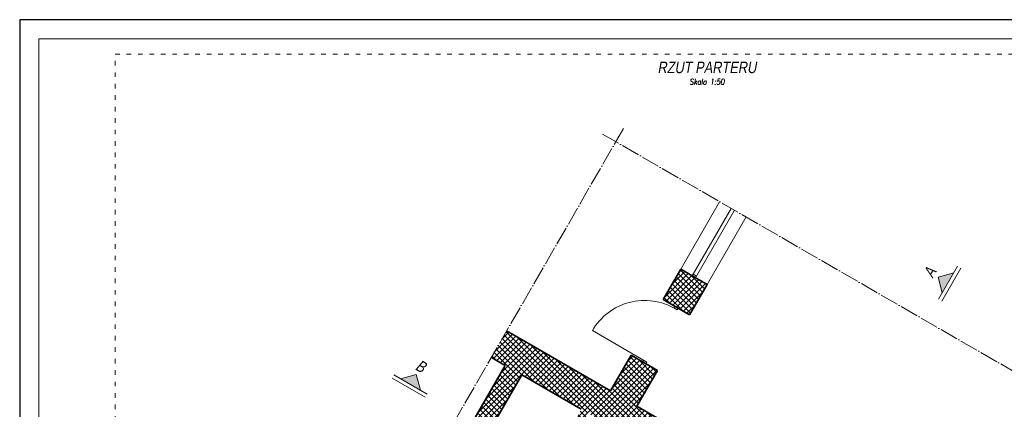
# Model space of a CAD drawing. Header units: millimetres. Extents: x 558 to 24471, y -5755 to 7551.
# Tile 35 of 36: x 22371 to 23661, y 7041 to 7551. Entities that reach past the tile are written whole.
import ezdxf
from ezdxf.enums import TextEntityAlignment as Align

# ---------------------------------------------------------------- set-up
doc = ezdxf.new("R2010")
doc.units = ezdxf.units.MM
doc.linetypes.add('ACAD_ISO03W100', pattern=[30, 12, -18])
doc.linetypes.add('ACAD_ISO04W100', pattern=[30, 24, -3, 0, -3])
for name, color, linetype, lineweight in [('K_Grube', 4, 'Continuous', 35), ('K_Kreskowanie', 8, 'Continuous', 5), ('K_Opis_zmienny', 2, 'Continuous', 13), ('K_Osie', 1, 'ACAD_ISO04W100', 5), ('K_Ramka', 7, 'Continuous', 18), ('K_Stolarka', 3, 'Continuous', 15), ('K_Widokowe', 6, 'Continuous', 13)]:
    doc.layers.add(name, color=color, linetype=linetype, lineweight=lineweight)
doc.styles.add('Tytuł 50', font='arial.ttf', dxfattribs={"width": 0.8, "oblique": 10, "height": 15})
doc.styles.add('Zwykły 50', font='romans.shx', dxfattribs={"width": 0.8, "oblique": 10, "height": 7.5})
pattern_1 = [(45, (2962.861, -2454.189), (-3.5921024, 3.5921024), []), (135, (2962.861, -2454.189), (-3.5921024, -3.5921024), [])]

msp = doc.modelspace()

# ---------------------------------------------------------------- hatches: boundary and pattern name
at = {"layer": 'K_Kreskowanie', "ltscale": 5}
h = msp.add_hatch(dxfattribs=at)
h.set_pattern_fill('ANSI37', color=256, scale=1.6)
h.set_pattern_definition(pattern_1)
h.paths.add_polyline_path([(23236.838, 7224.307), (23213.838, 7184.469), (23248.479, 7164.469), (23271.479, 7204.307), (23236.838, 7224.307)], is_closed=False)
h = msp.add_hatch(dxfattribs=at)
h.set_pattern_fill('ANSI37', color=256, scale=1.6)
h.set_pattern_definition(pattern_1)
h.paths.add_polyline_path([(23007.059, 7098.317), (22767.559, 6683.491), (22861.955, 6628.991), (22866.955, 6637.651), (22827.984, 6660.151), (22841.984, 6684.4), (22808.209, 6703.9), (22875.301, 6820.107), (22954.976, 6774.107), (22959.976, 6782.767), (22880.301, 6828.767), (23028.709, 7085.817), (23106.652, 7040.817), (23041.652, 6928.234), (23050.312, 6923.234), (23115.312, 7035.817), (23193.254, 6990.817), (23128.254, 6878.234), (23136.914, 6873.234), (23201.914, 6985.817), (23298.909, 6929.817), (23164.909, 6697.722), (23052.326, 6762.722), (22951.826, 6588.651), (22944.898, 6592.651), (22939.898, 6583.991), (22962.414, 6570.991), (22967.414, 6579.651), (22960.486, 6583.651), (22994.986, 6643.407), (23073.795, 6597.907), (23039.295, 6538.151), (23028.036, 6544.651), (23023.036, 6535.991), (23094.05, 6494.991), (23099.05, 6503.651), (23047.955, 6533.151), (23087.455, 6601.567), (23047.618, 6624.567), (23103.618, 6721.562), (23170.302, 6683.062), (23309.302, 6923.817), (23369.923, 6888.817), (23389.923, 6923.458), (23179.479, 7044.958), (23206.479, 7091.723), (23171.838, 7111.723), (23144.838, 7064.958), (23008.872, 7143.458), (22988.872, 7108.817), (23007.059, 7098.317)], is_closed=False)
h.paths.add_polyline_path([(23038.957, 6629.567), (22999.986, 6652.067), (23055.986, 6749.062), (23094.957, 6726.562), (23038.957, 6629.567)], is_closed=False, flags=16)
h.paths.add_polyline_path([(22803.209, 6695.24), (22828.324, 6680.74), (22819.324, 6665.151), (22794.209, 6679.651), (22803.209, 6695.24)], is_closed=False, flags=16)
at = {"layer": 'K_Opis_zmienny'}
for points in [[(23573.844, 7214.019), (23594.335, 7219.509), (23579.335, 7193.528)], [(22890.435, 7086.319), (22895.925, 7065.829), (22869.945, 7080.829)]]:
    msp.add_hatch(color=256, dxfattribs=at).paths.add_polyline_path(points)

# ---------------------------------------------------------------- linework, layer by layer
at = {"layer": 'Defpoints'}
msp.add_lwpolyline([(22371.174, 6065.976), (24471.174, 6065.976), (24471.174, 7550.976), (22371.174, 7550.976)], close=True, dxfattribs=at)
at = {"layer": 'K_Grube', "ltscale": 5}
for p, q in [((23236.838, 7224.307), (23213.838, 7184.469)), ((23271.479, 7204.307), (23236.838, 7224.307)), ((23271.479, 7204.307), (23248.479, 7164.469)), ((23248.479, 7164.469), (23213.838, 7184.469)), ((23027.059, 7132.958), (23008.872, 7143.458)), ((23027.059, 7132.958), (23144.838, 7064.958)), ((23007.059, 7098.317), (22988.872, 7108.817)), ((23171.838, 7111.723), (23144.838, 7064.958)), ((23206.479, 7091.723), (23171.838, 7111.723)), ((22767.559, 6683.491), (23007.059, 7098.317)), ((22880.301, 6828.767), (23028.709, 7085.817)), ((23028.709, 7085.817), (23106.652, 7040.817)), ((23206.479, 7091.723), (23179.479, 7044.958)), ((23179.479, 7044.958), (23389.923, 6923.458))]:
    msp.add_line(p, q, dxfattribs=at)
at = {"layer": 'K_Opis_zmienny'}
for p, q in [((23599.335, 7228.169), (23574.335, 7184.868)), ((23603.665, 7225.669), (23578.665, 7182.368)), ((23573.844, 7214.019), (23594.335, 7219.509)), ((23573.844, 7214.019), (23579.335, 7193.528)), ((22902.086, 7056.498), (22858.784, 7081.498)), ((22904.586, 7060.829), (22861.284, 7085.829)), ((22890.435, 7086.319), (22869.945, 7080.829)), ((22890.435, 7086.319), (22895.925, 7065.829))]:
    msp.add_line(p, q, dxfattribs=at)
at = {"layer": 'K_Opis_zmienny', "linetype": 'ACAD_ISO03W100', "ltscale": 0.5}
msp.add_lwpolyline([(22496.174, 7505.976), (24046.174, 7505.976), (24046.174, 6110.976), (22496.174, 6110.976), (22496.174, 7505.976)], dxfattribs=at)
at = {"layer": 'K_Osie'}
for p, q in [((23161.872, 7408.462), (22669.372, 6555.427)), ((23134.552, 7401.141), (23838.119, 6994.937))]:
    msp.add_line(p, q, dxfattribs=at)
at = {"layer": 'K_Ramka'}
msp.add_lwpolyline([(22396.174, 6090.976), (24446.174, 6090.976), (24446.174, 7525.976), (22396.174, 7525.976)], close=True, dxfattribs=at)
at = {"layer": 'K_Stolarka', "ltscale": 5}
for p, q in [((23302.994, 7303.891), (23251.994, 7215.557)), ((23307.324, 7301.391), (23256.324, 7213.057)), ((23253.244, 7217.722), (23257.574, 7215.222)), ((23228.994, 7175.719), (23227.744, 7173.554)), ((23227.744, 7173.554), (23232.074, 7171.054)), ((23233.324, 7173.219), (23232.074, 7171.054)), ((23190.409, 7103.888), (23121.127, 7143.888)), ((23186.994, 7102.973), (23188.244, 7105.138)), ((23188.244, 7105.138), (23192.574, 7102.638)), ((23191.324, 7100.473), (23192.574, 7102.638))]:
    msp.add_line(p, q, dxfattribs=at)
msp.add_arc((23189.6, 7104.19), 79.147, 59.38373, 149.896697, dxfattribs=at)
at = {"layer": 'K_Widokowe'}
for p, q in [((23236.838, 7224.307), (23287.838, 7312.641)), ((23271.479, 7204.307), (23322.479, 7292.641))]:
    msp.add_line(p, q, dxfattribs=at)

# ---------------------------------------------------------------- texts
at = {"layer": 'K_Opis_zmienny', "oblique": 10, "width": 0.8}
for s, height, style, p in [('RZUT PARTERU', 15, 'Tytuł 50', (23271.174, 7488.476)), ('Skala 1:50', 7.5, 'Zwykły 50', (23271.174, 7469.726))]:
    msp.add_text(s, height=height, dxfattribs=dict(at, style=style)).set_placement(p, align=Align.MIDDLE_CENTER)
at = {"layer": 'K_Opis_zmienny', "style": 'Tytuł 50', "oblique": 10, "width": 0.8}
for s, rotation, p in [('A', 60, (23563.019, 7220.269)), ('B', 330, (22896.685, 7097.144))]:
    msp.add_text(s, height=15, rotation=rotation, dxfattribs=at).set_placement(p, align=Align.MIDDLE_CENTER)

doc.saveas('drawing.dxf')
